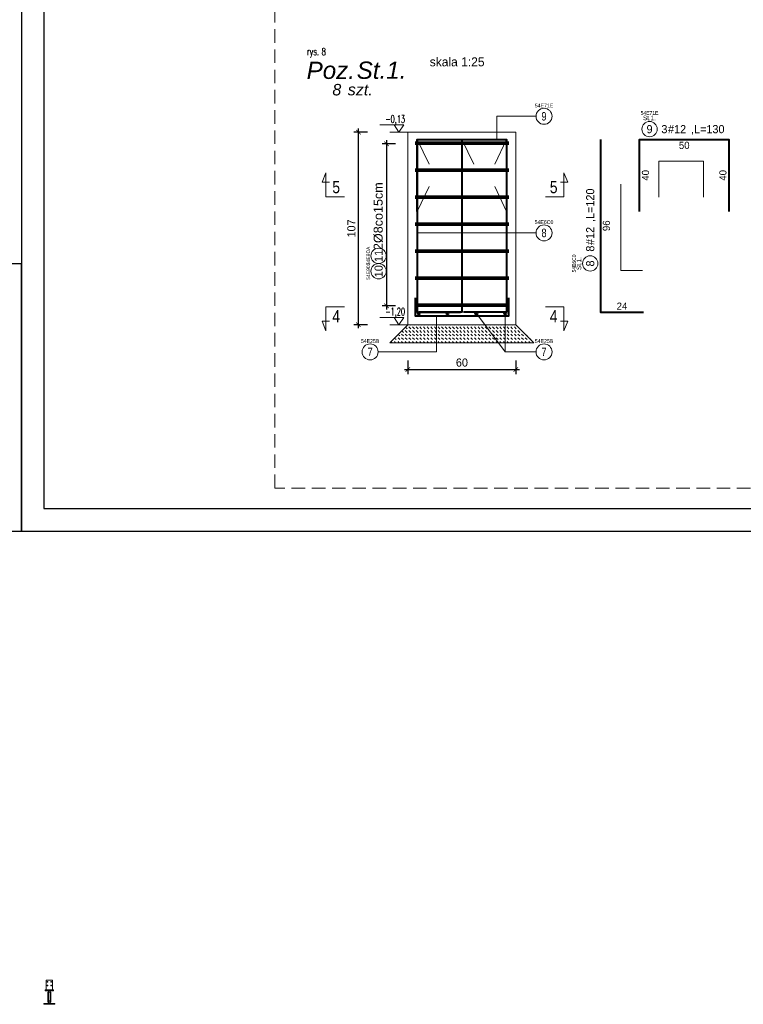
# Model space of a CAD drawing. Header units: millimetres. Extents: x 219841 to 236232, y -126388 to -112129.
# Tile 24 of 30: x 233291 to 234095, y -114140 to -113045. Entities that reach past the tile are written whole.
import ezdxf
from ezdxf.enums import TextEntityAlignment as Align
from ezdxf.lldxf.tags import DXFTag

# ---------------------------------------------------------------- set-up
doc = ezdxf.new("R2010")
doc.units = ezdxf.units.MM
doc.linetypes.add('DASHED2', pattern=[0.375, 0.25, -0.125])
doc.layers.add('-Linie pomocnicze', color=251, linetype='Continuous', lineweight=5, plot=False)
for name, color, linetype, lineweight in [('A-COLS', 4, 'Continuous', 9), ('A-KOTE', 30, 'Continuous', 13), ('A-NAD', 21, 'DASHDOT', 15), ('A-WIDOKOWA', 7, 'Continuous', 25), ('K_HATCH', 8, 'Continuous', 9), ('K_OPIS', 5, 'Continuous', 13), ('K_WYMIARY', 8, 'Continuous', 5), ('Opis', 41, 'Continuous', 9), ('Pret-Opis', 140, 'Continuous', 5), ('tekst', 31, 'Continuous', 9), ('widokowa', 151, 'Continuous', 18), ('Wymiarowanie', 2, 'Continuous', 9), ('Zbrojenie dołem', 1, 'Continuous', 40)]:
    doc.layers.add(name, color=color, linetype=linetype, lineweight=lineweight)
doc.styles.add('ARAIAL2', font='ariali.ttf', dxfattribs={"height": 16})
doc.styles.add('Arial', font='GOTHIC.TTF')
doc.styles.add('arial9', font='ariali.ttf', dxfattribs={"height": 16})
doc.styles.add('BA_OPISY_1-100', font='romans.shx', dxfattribs={"width": 0.6, "height": 25})
doc.styles.add('ROMANS', font='GOTHIC.TTF')
doc.styles.add('Romans13', font='romans.shx', dxfattribs={"width": 0.7, "height": 13})
doc.styles.add('SIMPLEX', font='GOTHIC.TTF')
doc.styles.get("Standard").update_dxf_attribs({"font": 'GOTHIC.TTF'})
tags = doc.linetypes.add('DASHDOT', pattern=[25.4, 12.7, -6.35, 0, -6.35]).pattern_tags.tags
tags[10:11] = [DXFTag(74, 4), DXFTag(75, 0), DXFTag(340, '0'), DXFTag(46, 1.0), DXFTag(50, 0.0), DXFTag(44, 0.0), DXFTag(45, 0.0)]
tags[8:9] = [DXFTag(74, 4), DXFTag(75, 0), DXFTag(340, '0'), DXFTag(46, 1.0), DXFTag(50, 0.0), DXFTag(44, 0.0), DXFTag(45, 0.0)]
tags[6:7] = [DXFTag(74, 4), DXFTag(75, 0), DXFTag(340, '0'), DXFTag(46, 1.0), DXFTag(50, 0.0), DXFTag(44, 0.0), DXFTag(45, 0.0)]
tags[4:5] = [DXFTag(74, 4), DXFTag(75, 0), DXFTag(340, '0'), DXFTag(46, 1.0), DXFTag(50, 0.0), DXFTag(44, 0.0), DXFTag(45, 0.0)]
tags = doc.linetypes.add('HIDDEN2', pattern=[4.7625, 3.175, -1.5875]).pattern_tags.tags
tags[6:7] = [DXFTag(74, 4), DXFTag(75, 0), DXFTag(340, '0'), DXFTag(46, 1.0), DXFTag(50, 0.0), DXFTag(44, 0.0), DXFTag(45, 0.0)]
tags[4:5] = [DXFTag(74, 4), DXFTag(75, 0), DXFTag(340, '0'), DXFTag(46, 1.0), DXFTag(50, 0.0), DXFTag(44, 0.0), DXFTag(45, 0.0)]
doc.dimstyles.new('A1_DlugoscPreta_Szczegoly', dxfattribs={"dimtxt": 4, "dimasz": 5, "dimexe": 0, "dimexo": 2, "dimgap": 2, "dimtad": 2, "dimdec": 0, "dimrnd": 1, "dimzin": 9, "dimdsep": 46, "dimtxsty": 'Arial', "dimblk": 'NONE', "dimcen": 0, "dimse1": 1, "dimse2": 1, "dimsd1": 1, "dimsd2": 1, "dimclrd": 8, "dimclre": 30, "dimclrt": 5, "dimadec": 0, "dimazin": 0, "dimtfac": 1, "dimtdec": 0, "dimtix": 1, "dimtmove": 2, "dimatfit": 3, "dimldrblk": 'CLOSED', "dimfxl": 1, "dimtvp": 1.111111, "dimtolj": 1, "dimtzin": 1, "dimarcsym": 0})
doc.dimstyles.new('Radek 50 dokładny', dxfattribs={"dimtxt": 9, "dimasz": 5, "dimexe": 5, "dimexo": 5, "dimgap": 3, "dimtad": 1, "dimdec": 1, "dimrnd": 0.5, "dimlunit": 6, "dimtxsty": 'ROMANS', "dimblk": 'ARCHTICK', "dimcen": 5, "dimdle": 4, "dimclrd": 256, "dimclrt": 2, "dimadec": 0, "dimazin": 0, "dimtfac": 1, "dimtdec": 1, "dimtix": 1, "dimtmove": 1, "dimatfit": 0, "dimldrblk": 'DOTSMALL', "dimfxl": 10, "dimfxlon": 1, "dimarcsym": 0})

# ---------------------------------------------------------------- blocks, each defined once
blk = doc.blocks.new('FINISHING LEVEL 1')
at = {"color": 0, "linetype": 'Continuous'}
blk.add_line((-8, 12), (31.4, 12), dxfattribs=at)
blk.add_lwpolyline([(-8, 12), (0, 0), (8, 12)], dxfattribs=at)
at = {"color": 0, "style": 'BA_OPISY_1-100', "width": 0.6}
blk.add_attdef('FINISHING_LEVEL:', (-7.7, 15.3), '', height=12.5, dxfattribs=at)
blk = doc.blocks.new('_ArchTick')
at = {"layer": 'Wymiarowanie', "color": 0, "const_width": 0.15}
blk.add_lwpolyline([(-0.5, -0.5), (0.5, 0.5)], dxfattribs=at)
blk = doc.blocks.new('*D234')
at = {"layer": 'Defpoints', "color": 0}
for p in [(233722.1, -113384.3), (233842.1, -113384.3), (233842.1, -113434.1)]:
    blk.add_point(p, dxfattribs=at)
at = {"layer": 'K_WYMIARY', "color": 0, "lineweight": -2}
for p, q in [((233722.1, -113424.1), (233722.1, -113439.1)), ((233842.1, -113424.1), (233842.1, -113439.1))]:
    blk.add_line(p, q, dxfattribs=at)
at = {"layer": 'K_WYMIARY', "lineweight": -2}
blk.add_line((233718.1, -113434.1), (233846.1, -113434.1), dxfattribs=at)
at = {"layer": 'K_WYMIARY', "lineweight": -2, "xscale": 5, "yscale": 5, "zscale": 5, "rotation": 180}
blk.add_blockref('_ArchTick', (233722.1, -113434.1), dxfattribs=at)
at = {"layer": 'K_WYMIARY', "lineweight": -2, "xscale": 5, "yscale": 5, "zscale": 5}
blk.add_blockref('_ArchTick', (233842.1, -113434.1), dxfattribs=at)
at = {"layer": 'K_WYMIARY', "color": 2, "insert": (233782.1, -113426.4), "char_height": 9, "attachment_point": 5, "style": 'ROMANS'}
blk.add_mtext('60', dxfattribs=at)
blk = doc.blocks.new('_DotSmall')
at = {"color": 0, "linetype": 'ByBlock', "const_width": 12.7}
blk.add_lwpolyline([(-1.5875, 0, 1), (1.5875, 0, 1)], format="xyb", close=True, dxfattribs=at)
blk = doc.blocks.new('*D235')
at = {"layer": 'Defpoints', "color": 0}
for p in [(233667, -113170.3), (233764.7, -113170.3), (233764.7, -113384.3)]:
    blk.add_point(p, dxfattribs=at)
at = {"layer": 'K_WYMIARY', "lineweight": -2}
blk.add_line((233667, -113388.3), (233667, -113166.3), dxfattribs=at)
at = {"layer": 'K_WYMIARY', "color": 0, "lineweight": -2}
for p, q in [((233677, -113170.3), (233662, -113170.3)), ((233677, -113384.3), (233662, -113384.3))]:
    blk.add_line(p, q, dxfattribs=at)
at = {"layer": 'K_WYMIARY', "lineweight": -2, "xscale": 5, "yscale": 5, "zscale": 5}
for p, rotation in [((233667, -113170.3), 90), ((233667, -113384.3), 270)]:
    blk.add_blockref('_ArchTick', p, dxfattribs=dict(at, rotation=rotation))
at = {"layer": 'K_WYMIARY', "color": 2, "insert": (233659.3, -113277.3), "char_height": 9, "attachment_point": 5, "rotation": 90, "style": 'ROMANS'}
blk.add_mtext('107', dxfattribs=at)
blk = doc.blocks.new('MF_CAD_OPIS_POZYCJI')
at = {"color": 0, "ltscale": 20, "attachment_point": 1, "style": 'ROMANS'}
for s, insert, char_height in [('{\\fArial|b0|i1|c238|p34;P\\fArial|b0|i1|c0|p34;o\\fArial|b0|i1|c238|p34;z\\fArial|b0|i1|c0|p34;.}', (-0.27, -0.07), 12), ('{\\fArial|b0|i1|c238|p34;szt.}', (28.28, -15.48), 8)]:
    blk.add_mtext_dynamic_manual_height_columns(s, width=13.265, gutter_width=100, heights=[0], dxfattribs=dict(at, insert=insert, char_height=char_height))
at = {"color": 0, "ltscale": 20, "style": 'arial9'}
blk.add_attdef('NAZWA_POZYCJI', (34.51, -12), '', height=12, dxfattribs=at)
at = {"color": 0, "ltscale": 20, "style": 'ARAIAL2'}
blk.add_attdef('ILOSC_ELEM', text='', height=8, dxfattribs=at).set_placement((23.8, -23.53), align=Align.RIGHT)
at = {"layer": 'Defpoints', "color": 30, "ltscale": 20, "insert": (0, 9.52), "char_height": 5, "width": 15.9753, "attachment_point": 1, "style": 'Romans13'}
blk.add_mtext('rys.', dxfattribs=at)
at = {"layer": 'Defpoints', "color": 30, "ltscale": 20, "style": 'Romans13', "width": 0.7}
blk.add_attdef('RYSUNEK', (10.09, 4.39), '', height=5, dxfattribs=at)
blk = doc.blocks.new('*D238')
at = {"layer": 'Defpoints', "color": 0}
for p in [(233744, -113183.3), (233698.3, -113363.3), (233746.3, -113363.3)]:
    blk.add_point(p, dxfattribs=at)
at = {"layer": 'K_WYMIARY', "lineweight": -2}
blk.add_line((233698.3, -113179.3), (233698.3, -113367.3), dxfattribs=at)
at = {"layer": 'K_WYMIARY', "color": 0, "lineweight": -2}
for p, q in [((233708.3, -113183.3), (233693.3, -113183.3)), ((233708.3, -113363.3), (233693.3, -113363.3))]:
    blk.add_line(p, q, dxfattribs=at)
at = {"layer": 'K_WYMIARY', "lineweight": -2, "xscale": 5, "yscale": 5, "zscale": 5}
for p, rotation in [((233698.3, -113183.3), 90), ((233698.3, -113363.3), 270)]:
    blk.add_blockref('_ArchTick', p, dxfattribs=dict(at, rotation=rotation))
blk = doc.blocks.new('*D239')
at = {"layer": 'Defpoints', "color": 0}
for p in [(233936, -113178.3), (233936, -113370.3), (233936.5, -113370.3)]:
    blk.add_point(p, dxfattribs=at)
at = {"layer": 'K_OPIS', "color": 5, "insert": (233942.7, -113274.3), "char_height": 8, "attachment_point": 5, "rotation": 90, "style": 'Arial'}
blk.add_mtext('\\A1;96', dxfattribs=at)
blk = doc.blocks.new('_CLOSED')
at = {"color": 0, "linetype": 'ByBlock', "ltscale": 20}
for p, q in [((-1, 0.17), (0, 0)), ((-1, 0.17), (-1, -0.17)), ((0, 0), (-1, -0.17)), ((0, 0), (-1, 0))]:
    blk.add_line(p, q, dxfattribs=at)
blk = doc.blocks.new('_None')
blk = doc.blocks.new('*D240')
at = {"layer": 'Defpoints', "color": 0}
for p in [(233936, -113370.3), (233984, -113369.8), (233984, -113370.3)]:
    blk.add_point(p, dxfattribs=at)
at = {"layer": 'K_OPIS', "color": 5, "insert": (233960, -113363.7), "char_height": 8, "attachment_point": 5, "style": 'Arial'}
blk.add_mtext('\\A1;24', dxfattribs=at)
blk = doc.blocks.new('MF_CAD_SZCZEGOLY_OPIS_PRETA_1P_v2')
at = {"color": 7}
blk.add_circle((-6.59, 0), 6.59, dxfattribs=at)
at = {"color": 0, "style": 'ROMANS', "width": 0.8, "flags": 4}
blk.add_attdef('ILOSC_PRETOW', text='', height=7, dxfattribs=at).set_placement((8.8, 0), align=Align.MIDDLE_RIGHT)
blk.add_attdef('NUMER_PRETA', text='', height=7, dxfattribs=at).set_placement((-6.59, 0), align=Align.MIDDLE_CENTER)
blk.add_attdef('SREDNICA_PRETA', text='', height=7, dxfattribs=at).set_placement((9.31, 0), align=Align.MIDDLE_LEFT)
blk.add_attdef('DLUGOSC_PRETA', text='', height=7, dxfattribs=at).set_placement((26.9, 3.5), align=Align.TOP_LEFT)
at = {"layer": 'Defpoints', "color": 30, "style": 'ROMANS', "width": 0.8, "flags": 4}
blk.add_attdef('IDENTYFIKATOR', text='', height=3.2, dxfattribs=at).set_placement((-6.59, 13.92), align=Align.MIDDLE_CENTER)
blk.add_attdef('POZYCJA', text='', height=4, dxfattribs=at).set_placement((-6.7, 7.69), align=Align.CENTER)
blk = doc.blocks.new('*D241')
at = {"layer": 'Defpoints', "color": 0}
for p in [(233979.5, -113178.3), (233980, -113178.3), (233979.5, -113258.3)]:
    blk.add_point(p, dxfattribs=at)
at = {"layer": 'K_OPIS', "color": 5, "insert": (233986.2, -113218.3), "char_height": 8, "attachment_point": 5, "rotation": 90, "style": 'Arial'}
blk.add_mtext('\\A1;40', dxfattribs=at)
blk = doc.blocks.new('*D242')
at = {"layer": 'Defpoints', "color": 0}
for p in [(233979.5, -113178.3), (234078.9, -113178.3), (234078.9, -113178.8)]:
    blk.add_point(p, dxfattribs=at)
at = {"layer": 'K_OPIS', "color": 5, "insert": (234029.2, -113185), "char_height": 8, "attachment_point": 5, "style": 'Arial'}
blk.add_mtext('\\A1;50', dxfattribs=at)
blk = doc.blocks.new('*D243')
at = {"layer": 'Defpoints', "color": 0}
for p in [(234078.9, -113178.3), (234078.4, -113258.3), (234078.9, -113258.3)]:
    blk.add_point(p, dxfattribs=at)
at = {"layer": 'K_OPIS', "color": 5, "insert": (234072.2, -113218.3), "char_height": 8, "attachment_point": 5, "rotation": 90, "style": 'Arial'}
blk.add_mtext('\\A1;40', dxfattribs=at)
blk = doc.blocks.new('MF_CAD_OPIS_PRETA_KROTKI')
at = {"color": 7}
blk.add_circle((0, 0), 6.59, dxfattribs=at)
at = {"color": 0, "style": 'ROMANS', "width": 0.8, "flags": 12}
blk.add_attdef('NUMER_PRETA', text='', height=7, dxfattribs=at).set_placement((0, 0), align=Align.MIDDLE_CENTER)
at = {"layer": 'Defpoints', "color": 30, "style": 'ROMANS', "width": 0.8, "flags": 4}
blk.add_attdef('IDENTYFIKATOR', text='', height=3.2, dxfattribs=at).set_placement((0, 8.91), align=Align.MIDDLE_CENTER)

msp = doc.modelspace()

# ---------------------------------------------------------------- hatches: boundary and pattern name
at = {"layer": 'K_HATCH'}
h = msp.add_hatch(dxfattribs=at)
h.set_pattern_fill('DASH', color=256, scale=0.9, angle=135, style=0)
h.set_pattern_definition([(135, (8958.3833, 2300.306), (-4.041115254, 4e-16), [2.8575, -2.8575])])
h.paths.add_polyline_path([(233702.13, -113404.3), (233722.13, -113384.3), (233842.13, -113384.3), (233862.13, -113404.3)])
at = {"layer": 'Zbrojenie dołem'}
h = msp.add_hatch(color=256, dxfattribs=at)
h.dxf.hatch_style = 1
h.paths.add_polyline_path([(233732.93, -113371.9, -1), (233735.33, -113371.9, -1)])
h = msp.add_hatch(color=256, dxfattribs=at)
h.dxf.hatch_style = 1
h.paths.add_polyline_path([(233764.93, -113371.9, -1), (233767.33, -113371.9, -1)])
h = msp.add_hatch(color=256, dxfattribs=at)
h.dxf.hatch_style = 1
h.paths.add_polyline_path([(233799.33, -113371.9, 1), (233796.93, -113371.9, 1)])
h = msp.add_hatch(color=256, dxfattribs=at)
h.dxf.hatch_style = 1
h.paths.add_polyline_path([(233831.33, -113371.9, 1), (233828.93, -113371.9, 1)])

# ---------------------------------------------------------------- linework, layer by layer
at = {"layer": '-Linie pomocnicze'}
for points in [[(234000.86, -113242.55), (234000.86, -113202.55), (234050.55, -113202.55), (234050.55, -113242.55)], [(233958.83, -113227.98), (233958.83, -113323.98), (233982.83, -113323.98)]]:
    msp.add_lwpolyline(points, dxfattribs=at)
at = {"layer": 'A-COLS', "linetype": 'HIDDEN2', "lineweight": 18}
for p, q in [((233326.96, -114112.57), (233319.96, -114112.57)), ((233319.96, -114112.57), (233319.96, -114123.57)), ((233326.96, -114123.57), (233326.96, -114112.57))]:
    msp.add_line(p, q, dxfattribs=at)
at = {"layer": 'A-COLS', "lineweight": 18}
for p, q in [((233318.96, -114123.57), (233318.96, -114124.57)), ((233318.96, -114123.57), (233327.96, -114123.57)), ((233327.96, -114124.57), (233318.96, -114124.57)), ((233321.84, -114125.97), (233322.65, -114125.97)), ((233321.84, -114125.97), (233321.84, -114135.67)), ((233322.46, -114125.97), (233322.46, -114124.57)), ((233322.65, -114125.97), (233324.26, -114125.97)), ((233322.65, -114125.97), (233322.65, -114135.67)), ((233324.26, -114125.97), (233325.07, -114125.97)), ((233324.26, -114125.97), (233324.26, -114135.67)), ((233324.46, -114125.97), (233324.46, -114124.57)), ((233325.07, -114125.97), (233325.07, -114135.67)), ((233327.96, -114123.57), (233327.96, -114124.57)), ((233317.46, -114138.77), (233329.46, -114138.77)), ((233317.46, -114139.57), (233317.46, -114138.77)), ((233317.46, -114139.57), (233329.46, -114139.57)), ((233321.84, -114135.67), (233322.65, -114135.67)), ((233321.84, -114135.68), (233322.65, -114135.68)), ((233321.84, -114135.68), (233321.84, -114137.18)), ((233321.84, -114137.18), (233322.65, -114137.18)), ((233322.46, -114135.68), (233322.46, -114135.67)), ((233322.46, -114138.77), (233322.46, -114137.18)), ((233322.65, -114135.67), (233324.26, -114135.67)), ((233322.65, -114135.68), (233324.26, -114135.68)), ((233322.65, -114135.68), (233322.65, -114137.18)), ((233322.65, -114137.18), (233324.26, -114137.18)), ((233324.26, -114135.67), (233325.07, -114135.67)), ((233324.26, -114135.68), (233325.07, -114135.68)), ((233324.26, -114135.68), (233324.26, -114137.18)), ((233324.26, -114137.18), (233325.07, -114137.18)), ((233324.46, -114135.68), (233324.46, -114135.67)), ((233324.46, -114138.77), (233324.46, -114137.18)), ((233325.07, -114135.68), (233325.07, -114137.18)), ((233329.46, -114139.57), (233329.46, -114138.77))]:
    msp.add_line(p, q, dxfattribs=at)
for centre, radius in [((233321.46, -114114.57), 0.425), ((233321.46, -114118.57), 0.425), ((233321.46, -114114.57), 0.4), ((233321.46, -114118.57), 0.4), ((233325.46, -114114.57), 0.425), ((233325.46, -114118.57), 0.425), ((233325.46, -114114.57), 0.4), ((233325.46, -114118.57), 0.4)]:
    msp.add_circle(centre, radius, dxfattribs=at)
at = {"layer": 'A-NAD', "linetype": 'DASHED2', "ltscale": 60}
msp.add_lwpolyline([(233574.29, -113024.35), (234710.35, -113024.35), (234710.35, -113565.93), (233574.29, -113565.93)], close=True, dxfattribs=at)
at = {"layer": 'A-WIDOKOWA'}
msp.add_lwpolyline([(233317.48, -113588.6), (235367.48, -113588.6), (235367.48, -112153.6), (233317.48, -112153.6)], close=True, dxfattribs=at)
at = {"layer": 'Defpoints'}
for points in [[(233292.48, -113613.6), (235392.48, -113613.6), (235392.48, -112128.6), (233292.48, -112128.6)], [(233082.48, -113613.6), (233292.48, -113613.6), (233292.48, -113316.6), (233082.48, -113316.6)]]:
    msp.add_lwpolyline(points, close=True, dxfattribs=at)
at = {"layer": 'Opis', "linetype": 'HIDDEN2', "ltscale": 2}
for p, q in [((233722.13, -113170.3), (233702.13, -113170.3)), ((233722.13, -113384.3), (233702.13, -113384.3))]:
    msp.add_line(p, q, dxfattribs=at)
at = {"layer": 'Opis', "ltscale": 2}
for p, q in [((233732.45, -113178.3), (233745.68, -113205.78)), ((233782.13, -113178.3), (233795.36, -113205.78)), ((233831.81, -113178.3), (233818.58, -113205.78)), ((233732.45, -113258.3), (233745.68, -113230.81)), ((233831.81, -113258.3), (233818.58, -113230.81))]:
    msp.add_line(p, q, dxfattribs=at)
for points in [[(233820.93, -113178.3), (233820.93, -113152.68), (233864.45, -113152.68)], [(233732.45, -113282.28), (233864.45, -113282.28)], [(233753.89, -113374.3), (233753.89, -113414.52), (233688.98, -113414.52)], [(233798.13, -113371.9), (233830.13, -113414.52)], [(233830.13, -113371.9), (233830.13, -113414.52), (233864.45, -113414.52)], [(233722.13, -113384.3), (233702.13, -113404.3), (233862.13, -113404.3), (233842.13, -113384.3)]]:
    msp.add_lwpolyline(points, dxfattribs=at)
at = {"layer": 'Opis'}
for points in [[(233651.48, -113242.15), (233630.95, -113242.15), (233630.95, -113215.47), (233626.72, -113225.88), (233634.78, -113225.88)], [(233874.97, -113242.15), (233895.5, -113242.15), (233895.5, -113215.47), (233899.73, -113225.88), (233891.67, -113225.88)], [(233651.48, -113364.26), (233630.95, -113364.26), (233630.95, -113390.95), (233626.72, -113380.53), (233634.78, -113380.53)], [(233874.97, -113364.26), (233895.5, -113364.26), (233895.5, -113390.95), (233899.73, -113380.53), (233891.67, -113380.53)]]:
    msp.add_lwpolyline(points, dxfattribs=at)
at = {"layer": 'widokowa'}
msp.add_lwpolyline([(233722.13, -113170.3), (233842.13, -113170.3), (233842.13, -113384.3), (233722.13, -113384.3)], close=True, dxfattribs=at)
at = {"layer": 'Zbrojenie dołem'}
for p, q in [((233730.13, -113181.3), (233834.13, -113181.3)), ((233730.13, -113183.3), (233834.13, -113183.3)), ((233730.13, -113211.3), (233834.13, -113211.3)), ((233730.13, -113213.3), (233834.13, -113213.3)), ((233730.13, -113241.3), (233834.13, -113241.3)), ((233730.13, -113243.3), (233834.13, -113243.3)), ((233730.13, -113271.3), (233834.13, -113271.3)), ((233730.13, -113273.3), (233834.13, -113273.3)), ((233730.13, -113301.3), (233834.13, -113301.3)), ((233730.13, -113303.3), (233834.13, -113303.3)), ((233730.13, -113331.3), (233834.13, -113331.3)), ((233730.13, -113333.3), (233834.13, -113333.3)), ((233730.13, -113361.3), (233834.13, -113361.3)), ((233730.13, -113363.3), (233834.13, -113363.3))]:
    msp.add_line(p, q, dxfattribs=at)
for points in [[(233732.45, -113178.3), (233732.45, -113370.3), (233780.45, -113370.3)], [(233732.45, -113258.3), (233732.45, -113178.3), (233831.81, -113178.3), (233831.81, -113258.3)], [(233782.13, -113178.3), (233782.13, -113370.3), (233734.13, -113370.3)], [(233831.81, -113178.3), (233831.81, -113370.3), (233783.81, -113370.3)], [(233936.01, -113178.3), (233936.01, -113370.3), (233984.01, -113370.3)], [(233979.54, -113258.3), (233979.54, -113178.3), (234078.91, -113178.3), (234078.91, -113258.3)], [(233730.13, -113354.3), (233730.13, -113374.3), (233834.13, -113374.3), (233834.13, -113354.3)]]:
    msp.add_lwpolyline(points, dxfattribs=at)
for centre in [(233734.13, -113371.9), (233766.13, -113371.9), (233798.13, -113371.9), (233830.13, -113371.9)]:
    msp.add_circle(centre, 1.2, dxfattribs=at)

# ---------------------------------------------------------------- block references
at = {"layer": 'A-KOTE', "linetype": 'Continuous'}
ref = msp.add_blockref('FINISHING LEVEL 1', (233712.13, -113170.3), dxfattribs=dict(at, xscale=-0.6749999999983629, yscale=0.6749999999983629, zscale=0.6749999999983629))
ref.add_attrib('FINISHING_LEVEL:', '-0,13', (233696.85, -113159.94, 0), dxfattribs={"layer": '0', "color": 0, "height": 8.437, "style": 'BA_OPISY_1-100', "width": 0.6})
ref = msp.add_blockref('FINISHING LEVEL 1', (233712.13, -113384.3), dxfattribs=dict(at, xscale=-0.6749999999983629, yscale=0.6749999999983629, zscale=0.6749999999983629))
ref.add_attrib('FINISHING_LEVEL:', '-1,20', (233696.85, -113373.94, 0), dxfattribs={"layer": '0', "color": 0, "height": 8.437, "style": 'BA_OPISY_1-100', "width": 0.6})
at = {"layer": 'K_OPIS', "color": 2, "xscale": 1.6, "yscale": 1.6, "zscale": 1.6}
msp.add_blockref('MF_CAD_OPIS_POZYCJI', (233609.95, -113091.83), dxfattribs=at).add_auto_attribs({'RYSUNEK': '8', 'NAZWA_POZYCJI': 'St.1.', 'ILOSC_ELEM': '8'})
at = {"layer": 'Pret-Opis', "color": 140}
ref = msp.add_blockref('MF_CAD_OPIS_PRETA_KROTKI', (233873.34, -113152.68), dxfattribs=dict(at, xscale=1.35, yscale=1.35, zscale=1.35))
ref.add_attrib('NUMER_PRETA', '9', dxfattribs={"layer": '0', "color": 0, "height": 9.45, "style": 'ROMANS', "width": 0.8}).set_placement((233873.34, -113152.68), align=Align.MIDDLE_CENTER)
ref.add_attrib('IDENTYFIKATOR', '54E71E', dxfattribs={"layer": 'Defpoints', "color": 30, "height": 4.32, "style": 'ROMANS', "width": 0.8}).set_placement((233873.34, -113140.65), align=Align.MIDDLE_CENTER)
ref = msp.add_blockref('MF_CAD_SZCZEGOLY_OPIS_PRETA_1P_v2', (233999.17, -113166.95), dxfattribs=dict(at, xscale=1.289999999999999, yscale=1.289999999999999, zscale=1.289999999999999, rotation=360))
ref.add_attrib('NUMER_PRETA', '9', dxfattribs={"layer": '0', "color": 0, "height": 9.03, "style": 'Arial'}).set_placement((233990.67, -113166.95), align=Align.MIDDLE_CENTER)
ref.add_attrib('SREDNICA_PRETA', '#12', dxfattribs={"layer": '0', "color": 0, "height": 9.03, "style": 'Arial'}).set_placement((234011.18, -113166.95), align=Align.MIDDLE_LEFT)
ref.add_attrib('ILOSC_PRETOW', '3', dxfattribs={"layer": '0', "color": 0, "height": 9.03, "style": 'Arial'}).set_placement((234010.52, -113166.95), align=Align.MIDDLE_RIGHT)
ref.add_attrib('DLUGOSC_PRETA', ',L=130', dxfattribs={"layer": '0', "color": 0, "height": 9.03, "style": 'Arial'}).set_placement((234036.7, -113162.43), align=Align.TOP_LEFT)
ref.add_attrib('POZYCJA', 'St.1.', dxfattribs={"layer": 'Defpoints', "color": 30, "height": 5.16, "style": 'ROMANS', "width": 0.8}).set_placement((233990.53, -113157.03), align=Align.CENTER)
ref.add_attrib('IDENTYFIKATOR', '54E71E', dxfattribs={"layer": 'Defpoints', "color": 30, "height": 4.128, "style": 'ROMANS', "width": 0.8}).set_placement((233990.67, -113148.99), align=Align.MIDDLE_CENTER)
ref = msp.add_blockref('MF_CAD_SZCZEGOLY_OPIS_PRETA_1P_v2', (233924.66, -113307.74), dxfattribs=dict(at, xscale=1.289999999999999, yscale=1.289999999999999, zscale=1.289999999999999, rotation=90))
ref.add_attrib('NUMER_PRETA', '8', dxfattribs={"layer": '0', "color": 0, "height": 9.03, "rotation": 90, "style": 'Arial'}).set_placement((233924.66, -113316.24), align=Align.MIDDLE_CENTER)
ref.add_attrib('SREDNICA_PRETA', '#12', dxfattribs={"layer": '0', "color": 0, "height": 9.03, "rotation": 90, "style": 'Arial'}).set_placement((233924.66, -113295.73), align=Align.MIDDLE_LEFT)
ref.add_attrib('ILOSC_PRETOW', '8', dxfattribs={"layer": '0', "color": 0, "height": 9.03, "rotation": 90, "style": 'Arial'}).set_placement((233924.66, -113296.39), align=Align.MIDDLE_RIGHT)
ref.add_attrib('DLUGOSC_PRETA', ',L=120', dxfattribs={"layer": '0', "color": 0, "height": 9.03, "rotation": 90, "style": 'Arial'}).set_placement((233920.15, -113270.21), align=Align.TOP_LEFT)
ref.add_attrib('POZYCJA', 'St.1.', dxfattribs={"layer": 'Defpoints', "color": 30, "height": 5.16, "rotation": 90, "style": 'ROMANS', "width": 0.8}).set_placement((233914.74, -113316.38), align=Align.CENTER)
ref.add_attrib('IDENTYFIKATOR', '54E6C0', dxfattribs={"layer": 'Defpoints', "color": 30, "height": 4.128, "rotation": 90, "style": 'ROMANS', "width": 0.8}).set_placement((233906.7, -113316.24), align=Align.MIDDLE_CENTER)
ref = msp.add_blockref('MF_CAD_OPIS_PRETA_KROTKI', (233873.34, -113282.28), dxfattribs=dict(at, xscale=1.35, yscale=1.35, zscale=1.35))
ref.add_attrib('NUMER_PRETA', '8', dxfattribs={"layer": '0', "color": 0, "height": 9.45, "style": 'ROMANS', "width": 0.8}).set_placement((233873.34, -113282.28), align=Align.MIDDLE_CENTER)
ref.add_attrib('IDENTYFIKATOR', '54E6C0', dxfattribs={"layer": 'Defpoints', "color": 30, "height": 4.32, "style": 'ROMANS', "width": 0.8}).set_placement((233873.34, -113270.26), align=Align.MIDDLE_CENTER)
ref = msp.add_blockref('MF_CAD_OPIS_PRETA_KROTKI', (233689.49, -113307.81), dxfattribs=dict(at, xscale=1.289999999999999, yscale=1.289999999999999, zscale=1.289999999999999, rotation=89.99999999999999))
ref.add_attrib('NUMER_PRETA', '11', dxfattribs={"layer": '0', "color": 0, "height": 9.03, "rotation": 90, "style": 'Arial'}).set_placement((233689.49, -113307.81), align=Align.MIDDLE_CENTER)
ref.add_attrib('IDENTYFIKATOR', '54E9DA', dxfattribs={"layer": 'Defpoints', "color": 30, "height": 4.128, "rotation": 90, "style": 'ROMANS', "width": 0.8}).set_placement((233678, -113307.81), align=Align.MIDDLE_CENTER)
ref = msp.add_blockref('MF_CAD_OPIS_PRETA_KROTKI', (233689.49, -113324.81), dxfattribs=dict(at, xscale=1.289999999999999, yscale=1.289999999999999, zscale=1.289999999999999, rotation=89.99999999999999))
ref.add_attrib('NUMER_PRETA', '10', dxfattribs={"layer": '0', "color": 0, "height": 9.03, "rotation": 90, "style": 'Arial'}).set_placement((233689.49, -113324.81), align=Align.MIDDLE_CENTER)
ref.add_attrib('IDENTYFIKATOR', '54E903', dxfattribs={"layer": 'Defpoints', "color": 30, "height": 4.128, "rotation": 90, "style": 'ROMANS', "width": 0.8}).set_placement((233678, -113324.81), align=Align.MIDDLE_CENTER)
ref = msp.add_blockref('MF_CAD_OPIS_PRETA_KROTKI', (233680.08, -113414.52), dxfattribs=dict(at, xscale=1.35, yscale=1.35, zscale=1.35))
ref.add_attrib('NUMER_PRETA', '7', dxfattribs={"layer": '0', "color": 0, "height": 9.45, "style": 'ROMANS', "width": 0.8}).set_placement((233680.08, -113414.52), align=Align.MIDDLE_CENTER)
ref.add_attrib('IDENTYFIKATOR', '54E25B', dxfattribs={"layer": 'Defpoints', "color": 30, "height": 4.32, "style": 'ROMANS', "width": 0.8}).set_placement((233680.08, -113402.49), align=Align.MIDDLE_CENTER)
ref = msp.add_blockref('MF_CAD_OPIS_PRETA_KROTKI', (233873.34, -113414.52), dxfattribs=dict(at, xscale=1.35, yscale=1.35, zscale=1.35))
ref.add_attrib('NUMER_PRETA', '7', dxfattribs={"layer": '0', "color": 0, "height": 9.45, "style": 'ROMANS', "width": 0.8}).set_placement((233873.34, -113414.52), align=Align.MIDDLE_CENTER)
ref.add_attrib('IDENTYFIKATOR', '54E25B', dxfattribs={"layer": 'Defpoints', "color": 30, "height": 4.32, "style": 'ROMANS', "width": 0.8}).set_placement((233873.34, -113402.49), align=Align.MIDDLE_CENTER)

# ---------------------------------------------------------------- texts
at = {"layer": 'Opis', "char_height": 9.6, "width": 20.0481}
for s, insert, attachment_point in [('{\\fArial Narrow|b0|i0|c238|p34;\\H1.4x;5}', (233642.35, -113238.3), 8), ('{\\fArial Narrow|b0|i0|c238|p34;\\H1.4x;5}', (233884.1, -113238.3), 8), ('{\\fArial Narrow|b0|i0|c238|p34;\\H1.4x;4}', (233642.35, -113368.12), 2), ('{\\fArial Narrow|b0|i0|c238|p34;\\H1.4x;4}', (233884.1, -113368.12), 2)]:
    msp.add_mtext(s, dxfattribs=dict(at, insert=insert, attachment_point=attachment_point))
at = {"layer": 'tekst', "ltscale": 70, "insert": (233776.79, -113083.88), "char_height": 10, "width": 203.125, "attachment_point": 5, "style": 'SIMPLEX'}
msp.add_mtext('\\pxqc;{\\H1.2x;}\\Pskala 1:25', dxfattribs=at)
at = {"layer": 'tekst', "ltscale": 70, "insert": (233689.18, -113263.66, -9.36), "char_height": 10, "width": 432, "attachment_point": 5, "rotation": 90, "style": 'SIMPLEX'}
msp.add_mtext('{\\fArial|b0|i0|c238|p34;2%%C8co15cm}', dxfattribs=at)

# ---------------------------------------------------------------- dimensions: what is measured, and where the dimension line sits
at = {"layer": 'K_OPIS'}
for p1, p2, distance, picture, middle in [((233936.01, -113178.3), (233936.01, -113370.3), 0.5, '*D239', (233942.71, -113274.3)), ((233979.54, -113258.3), (233979.54, -113178.3), -0.5, '*D241', (233986.25, -113218.3)), ((233979.54, -113178.3), (234078.91, -113178.3), -0.5, '*D242', (234029.23, -113185)), ((234078.91, -113178.3), (234078.91, -113258.3), -0.5, '*D243', (234072.21, -113218.3)), ((233936.01, -113370.3), (233984.01, -113370.3), 0.5, '*D240', (233960.01, -113363.7))]:
    dim = msp.add_aligned_dim(p1=p1, p2=p2, distance=distance, dimstyle='A1_DlugoscPreta_Szczegoly', override={"dimtxt": 8, "dimlfac": 0.5, "dimblk": 'None'}, dxfattribs=at)
    dim.commit()
    dim.dimension.update_dxf_attribs({"geometry": picture, "text_midpoint": middle})
at = {"layer": 'K_WYMIARY'}
dim = msp.add_linear_dim(base=(233667.05, -113170.3), p1=(233764.7, -113384.3), p2=(233764.7, -113170.3), angle=90, dimstyle='Radek 50 dokładny', override={"dimlfac": 0.5, "dimblk": 'ArchTick'}, dxfattribs=at)
dim.commit()
dim.dimension.update_dxf_attribs({"geometry": '*D235', "text_midpoint": (233659.32, -113277.3)})
dim = msp.add_linear_dim(base=(233698.33, -113363.3), p1=(233743.98, -113183.3), p2=(233746.3, -113363.3), angle=90, text=' ', dimstyle='Radek 50 dokładny', override={"dimlfac": 0.5, "dimblk": 'ArchTick'}, dxfattribs=at)
dim.commit()
dim.dimension.update_dxf_attribs({"geometry": '*D238', "text_midpoint": (233690.6, -113273.3)})
dim = msp.add_linear_dim(base=(233842.13, -113434.14), p1=(233722.13, -113384.3), p2=(233842.13, -113384.3), dimstyle='Radek 50 dokładny', override={"dimlfac": 0.5, "dimblk": 'ArchTick'}, dxfattribs=at)
dim.commit()
dim.dimension.update_dxf_attribs({"geometry": '*D234', "text_midpoint": (233782.13, -113426.41)})

doc.saveas('drawing.dxf')
